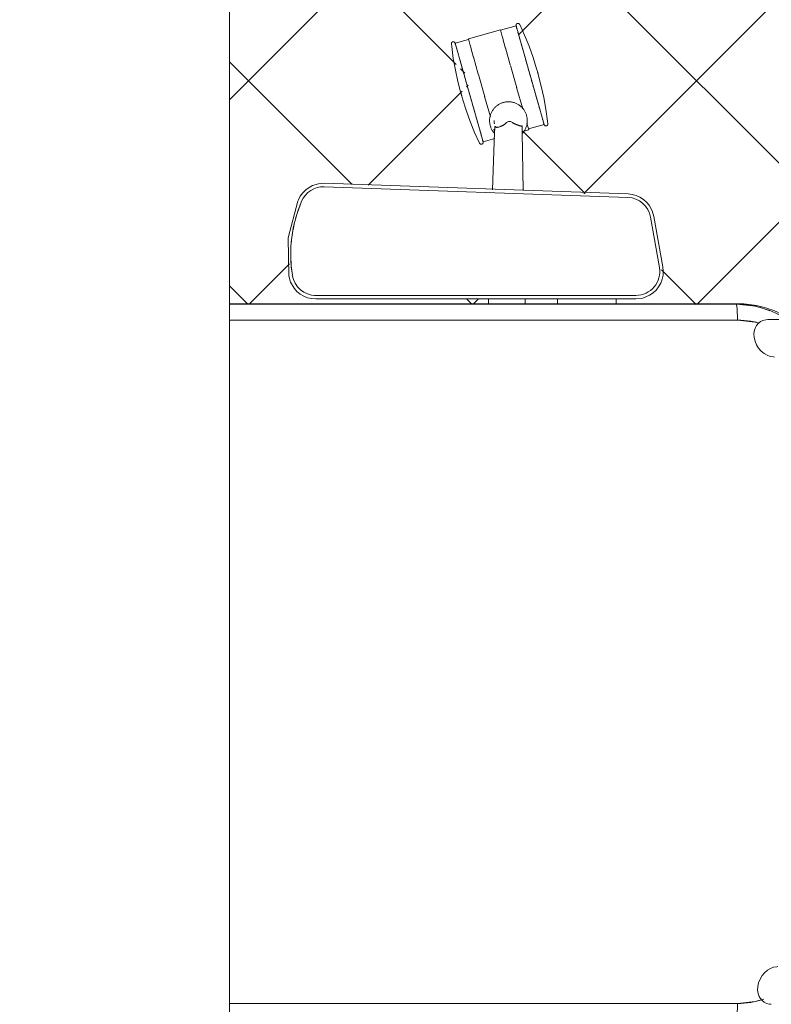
# Model space of a CAD drawing. Header units: centimetres. Extents: x 1278 to 4826, y -2037 to 1154.
# Tile 31 of 39: x 2571 to 2618, y 707 to 769. Entities that reach past the tile are written whole.
import ezdxf

# ---------------------------------------------------------------- set-up
doc = ezdxf.new("R2010")
doc.units = ezdxf.units.CM
doc.layers.add('Meble', color=7, linetype='Continuous', lineweight=9)
doc.layers.add('Wzór powierzchni-1', color=253, linetype='Continuous', lineweight=9)

# ---------------------------------------------------------------- blocks, each defined once
blk = doc.blocks.new('F04148_EN_Teacher-Desk - Gray with Green-888308-Aranżacja_wersja_01')
at = {"layer": 'Meble'}
blk.add_line((-60, -40), (60, -40), dxfattribs=at)
blk = doc.blocks.new('Blocks_Tella Chair_F06375EN - Black-590145-Aranżacja_wersja_01')
at = {"layer": 'Meble'}
for p, q in [((-22.602, 11.634), (-22.602, 11.342)), ((-22.602, -20.5), (-22.602, 11.342)), ((-22.57, 11.504), (-22.57, -20.5)), ((-22.57, 11.504), (-22.57, -20.5)), ((-21.576, -20.5), (-21.576, 11.574)), ((-21.573, -20.5), (-21.573, 11.574)), ((21.573, -20.5), (21.573, 11.574)), ((21.576, 11.574), (21.576, -20.5)), ((-24.927, 6.865), (-28.114, 6.303)), ((-28.075, 6.084), (-24.888, 6.646)), ((-24.888, 6.646), (-28.075, 6.084)), ((-23.128, 5.169), (-23.128, -15.046)), ((-23.128, -15.046), (-23.128, 5.169)), ((-22.905, -15.046), (-22.905, 5.169)), ((-29.536, 4.667), (-30.206, -14.502)), ((-29.983, -14.509), (-29.313, 4.659)), ((-29.313, 4.659), (-29.983, -14.509)), ((-22.602, 3.911), (-22.937, 3.911)), ((-22.909, 0.21), (-22.602, 0.21)), ((-33.916, -0.633), (-40.145, -2.4)), ((-33.636, -1.62), (-33.916, -0.633)), ((-33.999, -1.723), (-33.578, -1.603)), ((-33.578, -1.603), (-33.475, -1.966)), ((-22.91, -1.833), (-22.602, -1.828)), ((-40.145, -2.4), (-39.865, -3.387)), ((-37.639, -2.756), (-36.241, -2.359)), ((-36.261, -2.365), (-34.907, -1.98)), ((-33.439, -2.007), (-29.756, -1.946)), ((-38.713, -3.06), (-39.237, -3.209)), ((-38.763, -3.074), (-37.677, -2.766)), ((-39.48, -3.278), (-39.892, -3.395)), ((-39.892, -3.395), (-39.319, -5.415)), ((-39.319, -5.415), (-39.892, -3.395)), ((-39.448, -3.269), (-39.267, -3.217)), ((-34.407, -4.021), (-35.688, -4.385)), ((-33.503, -3.765), (-33.627, -3.8)), ((-29.797, -3.892), (-33.423, -3.761)), ((-32.824, -4.481), (-33.031, -3.752)), ((-22.602, -4.151), (-22.91, -4.14)), ((-39.053, -6.248), (-32.824, -4.481)), ((-38.19, -5.095), (-37.104, -4.787)), ((-37.066, -4.776), (-35.668, -4.379)), ((-39.319, -5.415), (-38.907, -5.298)), ((-39.292, -5.407), (-39.053, -6.248)), ((-38.874, -5.289), (-38.694, -5.238)), ((-38.664, -5.229), (-38.14, -5.081))]:
    blk.add_line(p, q, dxfattribs=at)
at = {"layer": 'Meble', "flags": 128}
for points in [[(-21.604, 13.721), (-21.604, 13.512), (-21.604, 14.347), (-21.604, 15.697)], [(-21.585, 14.768), (-21.731, 14.563), (-22.16, 13.683), (-22.441, 12.74), (-22.57, 11.507)], [(-19.24, 13.91), (-19.242, 13.844), (-19.275, 13.646), (-19.347, 13.451), (-19.46, 13.259), (-19.613, 13.075), (-19.799, 12.912), (-20.009, 12.782), (-20.238, 12.688), (-20.479, 12.632), (-20.715, 12.62), (-20.93, 12.651), (-21.104, 12.711), (-21.221, 12.774), (-21.372, 12.895), (-21.475, 13.025)], [(19.239, 14.134), (19.242, 14.055), (19.278, 13.859), (19.353, 13.662), (19.468, 13.469), (19.621, 13.289), (19.808, 13.13), (20.022, 13), (20.254, 12.907), (20.492, 12.855), (20.726, 12.846), (20.944, 12.879), (21.118, 12.94), (21.234, 13.004), (21.382, 13.127), (21.484, 13.257)], [(21.484, 13.257), (21.561, 13.419), (21.602, 13.596), (21.609, 13.706)], [(-21.475, 13.025), (-21.552, 13.182), (-21.595, 13.359), (-21.604, 13.484)], [(21.293, 13.233), (21.448, 12.696), (21.576, 11.574)], [(-21.576, 11.574), (-21.448, 12.696), (-21.386, 12.938)], [(-21.576, 11.574), (-21.831, 11.572), (-22.072, 11.566), (-22.278, 11.555), (-22.437, 11.541), (-22.536, 11.525), (-22.57, 11.507)], [(-24.927, 6.865), (-24.665, 6.891), (-24.403, 6.877), (-24.146, 6.823), (-23.9, 6.73), (-23.67, 6.601), (-23.464, 6.439), (-23.284, 6.247), (-23.136, 6.03), (-22.961, 5.605), (-22.905, 5.169)], [(-29.536, 4.667), (-29.507, 4.928), (-29.438, 5.182), (-29.332, 5.422), (-29.19, 5.644), (-29.016, 5.841), (-28.817, 6.008), (-28.474, 6.198), (-28.114, 6.303)], [(-37.067, -0.998), (-36.344, -0.808), (-35.613, -0.647), (-34.877, -0.516), (-34.136, -0.414), (-33.962, -0.395)], [(-33.962, -0.395), (-33.957, -0.395), (-33.952, -0.394), (-33.947, -0.394), (-33.942, -0.394), (-33.938, -0.395), (-33.933, -0.395), (-33.928, -0.396), (-33.923, -0.397), (-33.918, -0.398), (-33.914, -0.399), (-33.909, -0.401), (-33.905, -0.403), (-33.9, -0.405), (-33.896, -0.407), (-33.891, -0.409), (-33.887, -0.411), (-33.883, -0.414), (-33.879, -0.416), (-33.875, -0.419), (-33.871, -0.422), (-33.868, -0.426), (-33.864, -0.429), (-33.861, -0.432), (-33.857, -0.436), (-33.854, -0.44), (-33.851, -0.443), (-33.848, -0.447), (-33.846, -0.452), (-33.843, -0.456), (-33.841, -0.46), (-33.839, -0.464), (-33.837, -0.469), (-33.835, -0.473), (-33.833, -0.478), (-33.832, -0.483), (-33.831, -0.487), (-33.83, -0.492), (-33.829, -0.497), (-33.828, -0.502), (-33.828, -0.506), (-33.827, -0.511), (-33.827, -0.516), (-33.827, -0.521), (-33.828, -0.526), (-33.828, -0.531), (-33.829, -0.536), (-33.83, -0.54), (-33.831, -0.545), (-33.832, -0.55), (-33.834, -0.554), (-33.835, -0.559), (-33.837, -0.563), (-33.839, -0.568), (-33.841, -0.572), (-33.844, -0.577), (-33.846, -0.581), (-33.849, -0.585), (-33.852, -0.589), (-33.855, -0.593), (-33.858, -0.596), (-33.861, -0.6), (-33.864, -0.603), (-33.868, -0.607), (-33.872, -0.61), (-33.875, -0.613), (-33.879, -0.616), (-33.883, -0.618), (-33.888, -0.621), (-33.892, -0.623), (-33.896, -0.625), (-33.901, -0.627), (-33.905, -0.629), (-33.91, -0.631), (-33.914, -0.632), (-33.916, -0.633)], [(-40.23, -2.173), (-39.549, -1.864), (-38.856, -1.583), (-38.152, -1.329), (-37.439, -1.104), (-37.271, -1.056)], [(-40.145, -2.4), (-40.142, -2.399), (-40.135, -2.397), (-40.122, -2.394), (-40.105, -2.389), (-40.083, -2.382), (-40.056, -2.375), (-40.024, -2.366), (-39.987, -2.355), (-39.945, -2.343), (-39.899, -2.33), (-39.848, -2.316), (-39.793, -2.3), (-39.733, -2.283), (-39.669, -2.265), (-39.601, -2.246), (-39.528, -2.225), (-39.452, -2.203), (-39.372, -2.181), (-39.288, -2.157), (-39.2, -2.132), (-39.109, -2.106), (-39.015, -2.079), (-38.917, -2.052), (-38.817, -2.023), (-38.713, -1.994), (-38.607, -1.964), (-38.498, -1.933), (-38.387, -1.901), (-38.274, -1.869), (-38.159, -1.837), (-38.042, -1.803), (-37.923, -1.77), (-37.803, -1.736), (-37.682, -1.701), (-37.56, -1.667), (-37.436, -1.632), (-37.313, -1.597), (-37.188, -1.561), (-37.064, -1.526), (-36.939, -1.491), (-36.815, -1.455), (-36.691, -1.42), (-36.567, -1.385), (-36.444, -1.35), (-36.323, -1.316), (-36.202, -1.281), (-36.083, -1.248), (-35.965, -1.214), (-35.848, -1.181), (-35.734, -1.149), (-35.622, -1.117), (-35.512, -1.086), (-35.404, -1.055), (-35.3, -1.025), (-35.197, -0.996), (-35.098, -0.968), (-35.002, -0.941), (-34.909, -0.915), (-34.82, -0.889), (-34.734, -0.865), (-34.651, -0.842), (-34.573, -0.819), (-34.498, -0.798), (-34.428, -0.778), (-34.361, -0.759), (-34.299, -0.742), (-34.242, -0.725), (-34.188, -0.71), (-34.14, -0.696), (-34.096, -0.684), (-34.056, -0.673), (-34.022, -0.663), (-33.992, -0.654), (-33.967, -0.647), (-33.947, -0.642), (-33.932, -0.637), (-33.922, -0.635), (-33.916, -0.633), (-33.916, -0.633)], [(-37.271, -1.056), (-37.271, -1.056), (-37.271, -1.056), (-37.27, -1.055), (-37.269, -1.055), (-37.268, -1.055), (-37.267, -1.055), (-37.266, -1.054), (-37.265, -1.054), (-37.263, -1.053), (-37.262, -1.053), (-37.26, -1.052), (-37.258, -1.052), (-37.256, -1.051), (-37.253, -1.051), (-37.251, -1.05), (-37.249, -1.049), (-37.246, -1.049), (-37.243, -1.048), (-37.24, -1.047), (-37.237, -1.046), (-37.234, -1.045), (-37.231, -1.044), (-37.228, -1.043), (-37.224, -1.042), (-37.221, -1.041), (-37.217, -1.04), (-37.214, -1.039), (-37.21, -1.038), (-37.206, -1.037), (-37.202, -1.036), (-37.198, -1.035), (-37.195, -1.034), (-37.191, -1.033), (-37.187, -1.032), (-37.182, -1.031), (-37.178, -1.029), (-37.174, -1.028), (-37.17, -1.027), (-37.166, -1.026), (-37.162, -1.025), (-37.158, -1.024), (-37.154, -1.022), (-37.15, -1.021), (-37.146, -1.02), (-37.142, -1.019), (-37.138, -1.018), (-37.134, -1.017), (-37.13, -1.016), (-37.127, -1.015), (-37.123, -1.014), (-37.119, -1.013), (-37.116, -1.012), (-37.112, -1.011), (-37.109, -1.01), (-37.106, -1.009), (-37.103, -1.008), (-37.1, -1.007), (-37.097, -1.006), (-37.094, -1.005), (-37.091, -1.005), (-37.089, -1.004), (-37.086, -1.003), (-37.084, -1.003), (-37.082, -1.002), (-37.08, -1.001), (-37.078, -1.001), (-37.076, -1), (-37.074, -1), (-37.073, -0.999), (-37.072, -0.999), (-37.071, -0.999), (-37.07, -0.999), (-37.069, -0.998), (-37.068, -0.998), (-37.068, -0.998), (-37.067, -0.998)], [(-37.067, -0.998), (-37.067, -0.998), (-37.068, -0.998), (-37.068, -0.998), (-37.069, -0.998), (-37.07, -0.999), (-37.071, -0.999), (-37.072, -0.999), (-37.074, -1), (-37.075, -1), (-37.077, -1.001), (-37.079, -1.001), (-37.081, -1.002), (-37.083, -1.002), (-37.085, -1.003), (-37.087, -1.004), (-37.09, -1.004), (-37.092, -1.005), (-37.095, -1.006), (-37.098, -1.007), (-37.101, -1.007), (-37.104, -1.008), (-37.107, -1.009), (-37.111, -1.01), (-37.114, -1.011), (-37.117, -1.012), (-37.121, -1.013), (-37.125, -1.014), (-37.128, -1.015), (-37.132, -1.016), (-37.136, -1.017), (-37.14, -1.018), (-37.144, -1.02), (-37.148, -1.021), (-37.152, -1.022), (-37.156, -1.023), (-37.16, -1.024), (-37.164, -1.025), (-37.168, -1.026), (-37.172, -1.028), (-37.176, -1.029), (-37.18, -1.03), (-37.184, -1.031), (-37.188, -1.032), (-37.192, -1.033), (-37.196, -1.034), (-37.2, -1.036), (-37.204, -1.037), (-37.208, -1.038), (-37.212, -1.039), (-37.215, -1.04), (-37.219, -1.041), (-37.222, -1.042), (-37.226, -1.043), (-37.229, -1.044), (-37.233, -1.045), (-37.236, -1.046), (-37.239, -1.047), (-37.242, -1.047), (-37.244, -1.048), (-37.247, -1.049), (-37.25, -1.05), (-37.252, -1.05), (-37.254, -1.051), (-37.257, -1.052), (-37.259, -1.052), (-37.261, -1.053), (-37.262, -1.053), (-37.264, -1.054), (-37.265, -1.054), (-37.267, -1.054), (-37.268, -1.055), (-37.269, -1.055), (-37.27, -1.055), (-37.27, -1.055), (-37.271, -1.056), (-37.271, -1.056)], [(-33.916, -0.633), (-33.918, -0.634), (-33.926, -0.636), (-33.938, -0.639), (-33.956, -0.644), (-33.978, -0.65), (-34.005, -0.658), (-34.037, -0.667), (-34.074, -0.678)], [(-33.362, -2), (-33.398, -1.969), (-33.435, -1.939), (-33.473, -1.911), (-33.513, -1.884), (-33.553, -1.859), (-33.595, -1.835), (-33.637, -1.814), (-33.68, -1.794), (-33.724, -1.775), (-33.769, -1.759), (-33.814, -1.744), (-33.86, -1.731), (-33.906, -1.72), (-33.953, -1.711), (-34, -1.704), (-34.047, -1.698), (-34.095, -1.695), (-34.142, -1.693), (-34.19, -1.693), (-34.238, -1.695), (-34.285, -1.699), (-34.332, -1.705), (-34.379, -1.713), (-34.426, -1.723), (-34.472, -1.735), (-34.518, -1.748), (-34.563, -1.763), (-34.608, -1.78), (-34.651, -1.799), (-34.694, -1.82), (-34.736, -1.842), (-34.778, -1.866), (-34.818, -1.891), (-34.857, -1.918), (-34.895, -1.947), (-34.932, -1.977), (-34.967, -2.009), (-35.002, -2.042), (-35.035, -2.076), (-35.066, -2.112), (-35.097, -2.149), (-35.125, -2.187), (-35.152, -2.226), (-35.178, -2.266), (-35.202, -2.307), (-35.224, -2.349), (-35.244, -2.392), (-35.263, -2.436), (-35.28, -2.481), (-35.295, -2.526), (-35.309, -2.572), (-35.32, -2.618), (-35.33, -2.664), (-35.338, -2.711), (-35.344, -2.759), (-35.348, -2.806), (-35.35, -2.854), (-35.35, -2.901), (-35.349, -2.949), (-35.345, -2.996), (-35.34, -3.044), (-35.332, -3.091), (-35.323, -3.137), (-35.312, -3.184), (-35.305, -3.209)], [(-40.145, -2.4), (-40.15, -2.401), (-40.154, -2.402), (-40.159, -2.403), (-40.164, -2.404), (-40.169, -2.404), (-40.174, -2.405), (-40.178, -2.405), (-40.183, -2.404), (-40.188, -2.404), (-40.193, -2.404), (-40.198, -2.403), (-40.203, -2.402), (-40.207, -2.401), (-40.212, -2.4), (-40.217, -2.398), (-40.221, -2.397), (-40.226, -2.395), (-40.23, -2.393), (-40.235, -2.391), (-40.239, -2.388), (-40.243, -2.386), (-40.247, -2.383), (-40.251, -2.38), (-40.255, -2.377), (-40.258, -2.374), (-40.262, -2.371), (-40.266, -2.367), (-40.269, -2.364), (-40.272, -2.36), (-40.275, -2.356), (-40.278, -2.352), (-40.281, -2.348), (-40.283, -2.344), (-40.285, -2.34), (-40.288, -2.336), (-40.29, -2.331), (-40.291, -2.327), (-40.293, -2.322), (-40.295, -2.317), (-40.296, -2.313), (-40.297, -2.308), (-40.298, -2.303), (-40.299, -2.298), (-40.299, -2.294), (-40.299, -2.289), (-40.3, -2.284), (-40.3, -2.279), (-40.299, -2.274), (-40.299, -2.269), (-40.298, -2.264), (-40.297, -2.26), (-40.296, -2.255), (-40.295, -2.25), (-40.294, -2.246), (-40.292, -2.241), (-40.29, -2.236), (-40.288, -2.232), (-40.286, -2.228), (-40.284, -2.223), (-40.281, -2.219), (-40.279, -2.215), (-40.276, -2.211), (-40.273, -2.207), (-40.27, -2.203), (-40.267, -2.2), (-40.263, -2.196), (-40.26, -2.193), (-40.256, -2.19), (-40.252, -2.187), (-40.248, -2.184), (-40.244, -2.181), (-40.24, -2.179), (-40.236, -2.176), (-40.232, -2.174), (-40.23, -2.173)], [(-39.965, -2.349), (-40.004, -2.36), (-40.039, -2.37), (-40.069, -2.378), (-40.094, -2.385), (-40.114, -2.391), (-40.129, -2.395), (-40.139, -2.398), (-40.144, -2.4), (-40.145, -2.4)], [(-35.305, -3.209), (-35.291, -3.254), (-35.276, -3.299), (-35.258, -3.343), (-35.239, -3.387), (-35.218, -3.43), (-35.195, -3.472), (-35.171, -3.513), (-35.145, -3.553), (-35.117, -3.591), (-35.088, -3.629), (-35.058, -3.666), (-35.026, -3.701), (-34.992, -3.735), (-34.958, -3.768), (-34.922, -3.799), (-34.884, -3.828), (-34.846, -3.857), (-34.807, -3.883), (-34.766, -3.908), (-34.725, -3.932), (-34.682, -3.954), (-34.639, -3.974), (-34.595, -3.992), (-34.55, -4.009), (-34.505, -4.023), (-34.459, -4.036), (-34.413, -4.047), (-34.366, -4.056), (-34.319, -4.064), (-34.272, -4.069), (-34.224, -4.073), (-34.177, -4.074), (-34.129, -4.074), (-34.081, -4.072), (-34.034, -4.068), (-33.987, -4.062), (-33.94, -4.054), (-33.893, -4.044), (-33.847, -4.033), (-33.801, -4.019), (-33.756, -4.004), (-33.712, -3.987), (-33.668, -3.968), (-33.625, -3.948), (-33.583, -3.925), (-33.542, -3.902), (-33.501, -3.876), (-33.462, -3.849), (-33.424, -3.82), (-33.387, -3.79), (-33.352, -3.758)], [(-32.824, -4.481), (-32.827, -4.482), (-32.834, -4.484), (-32.846, -4.487), (-32.864, -4.492), (-32.886, -4.499), (-32.913, -4.506), (-32.945, -4.515), (-32.982, -4.526), (-33.024, -4.538), (-33.07, -4.551), (-33.121, -4.565), (-33.176, -4.581), (-33.236, -4.598), (-33.3, -4.616), (-33.368, -4.635), (-33.44, -4.656), (-33.517, -4.678), (-33.597, -4.7), (-33.681, -4.724), (-33.769, -4.749), (-33.86, -4.775), (-33.954, -4.802), (-34.052, -4.829), (-34.152, -4.858), (-34.256, -4.887), (-34.362, -4.917), (-34.471, -4.948), (-34.582, -4.98), (-34.695, -5.012), (-34.81, -5.044), (-34.927, -5.078), (-35.046, -5.111), (-35.166, -5.145), (-35.287, -5.18), (-35.409, -5.214), (-35.532, -5.249), (-35.656, -5.284), (-35.78, -5.32), (-35.905, -5.355), (-36.03, -5.39), (-36.154, -5.426), (-36.278, -5.461), (-36.402, -5.496), (-36.524, -5.531), (-36.646, -5.565), (-36.767, -5.6), (-36.886, -5.633), (-37.004, -5.667), (-37.12, -5.7), (-37.235, -5.732), (-37.347, -5.764), (-37.457, -5.795), (-37.564, -5.826), (-37.669, -5.856), (-37.772, -5.885), (-37.871, -5.913), (-37.967, -5.94), (-38.06, -5.966), (-38.149, -5.992), (-38.235, -6.016), (-38.318, -6.039), (-38.396, -6.062), (-38.471, -6.083), (-38.541, -6.103), (-38.607, -6.122), (-38.669, -6.139), (-38.727, -6.156), (-38.78, -6.171), (-38.829, -6.185), (-38.873, -6.197), (-38.913, -6.208), (-38.947, -6.218), (-38.977, -6.227), (-39.002, -6.234), (-39.022, -6.239), (-39.037, -6.244), (-39.047, -6.246), (-39.052, -6.248), (-39.053, -6.248)], [(-32.738, -4.708), (-33.42, -5.017), (-34.113, -5.298), (-34.816, -5.552), (-35.53, -5.777), (-35.698, -5.825)], [(-33.004, -4.532), (-32.965, -4.521), (-32.93, -4.511), (-32.9, -4.503), (-32.875, -4.496), (-32.855, -4.49), (-32.84, -4.486), (-32.83, -4.483), (-32.825, -4.481), (-32.824, -4.481)], [(-32.824, -4.481), (-32.819, -4.48), (-32.815, -4.479), (-32.81, -4.478), (-32.805, -4.477), (-32.8, -4.477), (-32.795, -4.476), (-32.79, -4.476), (-32.786, -4.477), (-32.781, -4.477), (-32.776, -4.477), (-32.771, -4.478), (-32.766, -4.479), (-32.762, -4.48), (-32.757, -4.481), (-32.752, -4.483), (-32.748, -4.484), (-32.743, -4.486), (-32.739, -4.488), (-32.734, -4.49), (-32.73, -4.493), (-32.726, -4.495), (-32.722, -4.498), (-32.718, -4.501), (-32.714, -4.504), (-32.71, -4.507), (-32.707, -4.51), (-32.703, -4.514), (-32.7, -4.517), (-32.697, -4.521), (-32.694, -4.525), (-32.691, -4.529), (-32.688, -4.533), (-32.686, -4.537), (-32.683, -4.541), (-32.681, -4.545), (-32.679, -4.55), (-32.677, -4.554), (-32.676, -4.559), (-32.674, -4.564), (-32.673, -4.568), (-32.672, -4.573), (-32.671, -4.578), (-32.67, -4.583), (-32.67, -4.587), (-32.669, -4.592), (-32.669, -4.597), (-32.669, -4.602), (-32.67, -4.607), (-32.67, -4.612), (-32.671, -4.617), (-32.672, -4.621), (-32.673, -4.626), (-32.674, -4.631), (-32.675, -4.635), (-32.677, -4.64), (-32.679, -4.645), (-32.68, -4.649), (-32.683, -4.653), (-32.685, -4.658), (-32.687, -4.662), (-32.69, -4.666), (-32.693, -4.67), (-32.696, -4.674), (-32.699, -4.678), (-32.702, -4.681), (-32.706, -4.685), (-32.709, -4.688), (-32.713, -4.691), (-32.717, -4.694), (-32.72, -4.697), (-32.724, -4.7), (-32.729, -4.702), (-32.733, -4.705), (-32.737, -4.707), (-32.738, -4.708)], [(-39.053, -6.248), (-39.051, -6.247), (-39.043, -6.245), (-39.031, -6.242), (-39.013, -6.237), (-38.991, -6.231), (-38.964, -6.223), (-38.932, -6.214), (-38.895, -6.203)], [(-35.902, -5.883), (-36.625, -6.073), (-37.356, -6.234), (-38.092, -6.365), (-38.833, -6.467), (-39.007, -6.486)], [(-35.698, -5.825), (-35.698, -5.825), (-35.698, -5.825), (-35.699, -5.826), (-35.7, -5.826), (-35.701, -5.826), (-35.702, -5.826), (-35.703, -5.827), (-35.704, -5.827), (-35.706, -5.828), (-35.707, -5.828), (-35.709, -5.829), (-35.711, -5.829), (-35.713, -5.83), (-35.715, -5.83), (-35.718, -5.831), (-35.72, -5.832), (-35.723, -5.832), (-35.726, -5.833), (-35.729, -5.834), (-35.732, -5.835), (-35.735, -5.836), (-35.738, -5.837), (-35.741, -5.838), (-35.745, -5.839), (-35.748, -5.84), (-35.752, -5.841), (-35.755, -5.842), (-35.759, -5.843), (-35.763, -5.844), (-35.767, -5.845), (-35.77, -5.846), (-35.774, -5.847), (-35.778, -5.848), (-35.782, -5.849), (-35.786, -5.85), (-35.79, -5.852), (-35.795, -5.853), (-35.799, -5.854), (-35.803, -5.855), (-35.807, -5.856), (-35.811, -5.857), (-35.815, -5.859), (-35.819, -5.86), (-35.823, -5.861), (-35.827, -5.862), (-35.831, -5.863), (-35.835, -5.864), (-35.838, -5.865), (-35.842, -5.866), (-35.846, -5.867), (-35.849, -5.868), (-35.853, -5.869), (-35.856, -5.87), (-35.86, -5.871), (-35.863, -5.872), (-35.866, -5.873), (-35.869, -5.874), (-35.872, -5.875), (-35.875, -5.876), (-35.878, -5.876), (-35.88, -5.877), (-35.883, -5.878), (-35.885, -5.878), (-35.887, -5.879), (-35.889, -5.88), (-35.891, -5.88), (-35.893, -5.881), (-35.894, -5.881), (-35.896, -5.882), (-35.897, -5.882), (-35.898, -5.882), (-35.899, -5.882), (-35.9, -5.883), (-35.901, -5.883), (-35.901, -5.883), (-35.902, -5.883)], [(-35.902, -5.883), (-35.901, -5.883), (-35.901, -5.883), (-35.901, -5.883), (-35.9, -5.883), (-35.899, -5.882), (-35.898, -5.882), (-35.897, -5.882), (-35.895, -5.881), (-35.894, -5.881), (-35.892, -5.88), (-35.89, -5.88), (-35.888, -5.879), (-35.886, -5.879), (-35.884, -5.878), (-35.882, -5.877), (-35.879, -5.877), (-35.876, -5.876), (-35.874, -5.875), (-35.871, -5.874), (-35.868, -5.874), (-35.865, -5.873), (-35.862, -5.872), (-35.858, -5.871), (-35.855, -5.87), (-35.851, -5.869), (-35.848, -5.868), (-35.844, -5.867), (-35.84, -5.866), (-35.837, -5.865), (-35.833, -5.864), (-35.829, -5.863), (-35.825, -5.861), (-35.821, -5.86), (-35.817, -5.859), (-35.813, -5.858), (-35.809, -5.857), (-35.805, -5.856), (-35.801, -5.855), (-35.797, -5.853), (-35.793, -5.852), (-35.789, -5.851), (-35.785, -5.85), (-35.78, -5.849), (-35.777, -5.848), (-35.773, -5.847), (-35.769, -5.845), (-35.765, -5.844), (-35.761, -5.843), (-35.757, -5.842), (-35.754, -5.841), (-35.75, -5.84), (-35.746, -5.839), (-35.743, -5.838), (-35.74, -5.837), (-35.736, -5.836), (-35.733, -5.835), (-35.73, -5.834), (-35.727, -5.834), (-35.724, -5.833), (-35.722, -5.832), (-35.719, -5.831), (-35.717, -5.831), (-35.714, -5.83), (-35.712, -5.829), (-35.71, -5.829), (-35.708, -5.828), (-35.707, -5.828), (-35.705, -5.827), (-35.703, -5.827), (-35.702, -5.827), (-35.701, -5.826), (-35.7, -5.826), (-35.699, -5.826), (-35.699, -5.826), (-35.698, -5.825), (-35.698, -5.825)], [(-39.007, -6.486), (-39.012, -6.486), (-39.017, -6.487), (-39.022, -6.487), (-39.026, -6.487), (-39.031, -6.486), (-39.036, -6.486), (-39.041, -6.485), (-39.046, -6.484), (-39.05, -6.483), (-39.055, -6.482), (-39.06, -6.48), (-39.064, -6.478), (-39.069, -6.476), (-39.073, -6.474), (-39.077, -6.472), (-39.082, -6.47), (-39.086, -6.467), (-39.09, -6.465), (-39.094, -6.462), (-39.098, -6.459), (-39.101, -6.455), (-39.105, -6.452), (-39.108, -6.449), (-39.112, -6.445), (-39.115, -6.441), (-39.118, -6.438), (-39.12, -6.434), (-39.123, -6.429), (-39.126, -6.425), (-39.128, -6.421), (-39.13, -6.417), (-39.132, -6.412), (-39.134, -6.408), (-39.135, -6.403), (-39.137, -6.398), (-39.138, -6.394), (-39.139, -6.389), (-39.14, -6.384), (-39.141, -6.379), (-39.141, -6.375), (-39.141, -6.37), (-39.142, -6.365), (-39.141, -6.36), (-39.141, -6.355), (-39.141, -6.35), (-39.14, -6.345), (-39.139, -6.341), (-39.138, -6.336), (-39.137, -6.331), (-39.135, -6.327), (-39.134, -6.322), (-39.132, -6.318), (-39.13, -6.313), (-39.128, -6.309), (-39.125, -6.304), (-39.123, -6.3), (-39.12, -6.296), (-39.117, -6.292), (-39.114, -6.288), (-39.111, -6.285), (-39.108, -6.281), (-39.104, -6.278), (-39.101, -6.274), (-39.097, -6.271), (-39.093, -6.268), (-39.089, -6.265), (-39.085, -6.263), (-39.081, -6.26), (-39.077, -6.258), (-39.073, -6.256), (-39.068, -6.254), (-39.064, -6.252), (-39.059, -6.25), (-39.055, -6.249), (-39.053, -6.248)], [(-29.159, -16.147), (-29.392, -16.026), (-29.604, -15.871), (-29.79, -15.685), (-29.946, -15.473), (-30.066, -15.245), (-30.178, -14.873), (-30.206, -14.502)], [(-22.905, -15.046), (-22.925, -15.308), (-22.985, -15.564), (-23.083, -15.808), (-23.217, -16.034), (-23.383, -16.237), (-23.579, -16.413), (-23.96, -16.634), (-24.366, -16.749)], [(-24.366, -16.749), (-26.759, -16.788), (-29.075, -16.182), (-29.159, -16.147)]]:
    blk.add_lwpolyline(points, dxfattribs=at)
at = {"layer": 'Meble'}
for centre, radius, start, end in [((-24.628, 5.169), 1.5, 360, 100), ((-24.628, 5.169), 1.5, 360, 100), ((-24.628, 5.169), 1.5, 94.36623, 100), ((-27.814, 4.607), 1.5, 100, 178), ((-27.814, 4.607), 1.5, 100, 178), ((-34.16, -2.884), 0.909, 268.82317, 282.75018), ((-28.484, -14.562), 1.5, 178, 246.94405), ((-28.484, -14.562), 1.5, 178, 246.94405), ((-28.484, -14.562), 1.5, 178.22179, 182.95394), ((-24.628, -15.046), 1.5, 278.74742, 360), ((-24.628, -15.046), 1.5, 278.74742, 360), ((-24.628, -15.046), 1.5, 354.06368, 360), ((-25.706, -8.036), 8.592, 246.94405, 278.74742), ((-25.706, -8.036), 8.592, 246.94405, 260.50392), ((-25.706, -8.036), 8.592, 261.08898, 264.60249), ((-25.706, -8.036), 8.592, 264.84029, 278.74742)]:
    blk.add_arc(centre, radius, start, end, dxfattribs=at)
for points, knots in [([(-21.611, 14.933), (-21.762, 14.703), (-22.118, 14.075), (-22.502, 12.964), (-22.6, 12.086), (-22.602, 11.634)], [-0.4365151, -0.4365151, -0.4365151, -0.4365151, -0.3333333, -0.1666667, 0, 0, 0, 0]), ([(-22.602, 11.342), (-22.6, 11.793), (-22.514, 12.565), (-22.277, 13.313), (-22.149, 13.625)], [-1, -1, -1, -1, -0.8333333, -0.707228, -0.707228, -0.707228, -0.707228]), ([(21.573, 11.574), (21.573, 11.861), (21.528, 12.394), (21.397, 12.914), (21.317, 13.155)], [0, 0, 0, 0, 0.125, 0.2370767, 0.2370767, 0.2370767, 0.2370767]), ([(-21.403, 12.866), (-21.443, 12.719), (-21.536, 12.295), (-21.573, 11.861), (-21.573, 11.574)], [0.8073325, 0.8073325, 0.8073325, 0.8073325, 0.875, 1, 1, 1, 1]), ([(-33.822, -2.037), (-33.816, -2.045), (-33.813, -2.067), (-33.822, -2.112), (-33.833, -2.153), (-33.848, -2.201), (-33.867, -2.257), (-33.884, -2.308), (-33.899, -2.346), (-33.907, -2.369), (-33.914, -2.385), (-33.921, -2.403), (-33.93, -2.426), (-33.941, -2.456), (-33.954, -2.486), (-33.966, -2.51), (-33.975, -2.527), (-33.985, -2.545), (-33.999, -2.568), (-34.024, -2.609), (-34.045, -2.645), (-34.06, -2.668)], [-1, -1, -1, -1, -0.833333, -0.75, -0.666667, -0.583333, -0.5, -0.416667, -0.375, -0.354167, -0.333333, -0.3125, -0.291667, -0.25, -0.208333, -0.1875, -0.166667, -0.145833, -0.125, -0.083333, 0, 0, 0, 0]), ([(-33.994, -3.053), (-33.975, -3.074), (-33.947, -3.107), (-33.913, -3.151), (-33.889, -3.184), (-33.867, -3.219), (-33.848, -3.254), (-33.831, -3.29), (-33.815, -3.325), (-33.801, -3.359), (-33.783, -3.403), (-33.765, -3.456), (-33.752, -3.505), (-33.744, -3.541), (-33.74, -3.567), (-33.738, -3.591), (-33.736, -3.621), (-33.74, -3.666), (-33.755, -3.695), (-33.77, -3.708)], [-1, -1, -1, -1, -0.916667, -0.875, -0.833333, -0.791667, -0.75, -0.708333, -0.666667, -0.625, -0.583333, -0.5, -0.416667, -0.375, -0.333333, -0.291667, -0.25, -0.166667, 0, 0, 0, 0])]:
    blk.add_open_spline(points, degree=3, knots=knots, dxfattribs=at)
for points in [[(-22.535, 12.147), (-22.558, 11.935), (-22.57, 11.722), (-22.57, 11.507)], [(-22.57, 11.494), (-22.57, 11.693), (-22.56, 11.89), (-22.54, 12.086)], [(21.573, 11.574), (21.66, 11.574), (21.834, 11.573), (22.078, 11.567), (22.286, 11.556), (22.447, 11.542), (22.514, 11.531), (22.536, 11.525)], [(-33.811, -2.023), (-33.818, -2.023), (-33.826, -2.026), (-33.825, -2.032), (-33.822, -2.037)], [(-33.439, -2.007), (-33.485, -2.015), (-33.594, -2.017), (-33.735, -2.018), (-33.811, -2.023)], [(-34.06, -2.668), (-34.083, -2.697), (-34.116, -2.759), (-34.118, -2.832), (-34.112, -2.87)], [(-34.112, -2.87), (-34.101, -2.907), (-34.07, -2.974), (-34.022, -3.029), (-33.994, -3.053)], [(-33.77, -3.708), (-33.784, -3.72), (-33.801, -3.737), (-33.793, -3.745), (-33.782, -3.746)], [(-33.782, -3.746), (-33.71, -3.751), (-33.576, -3.752), (-33.469, -3.755), (-33.423, -3.761)]]:
    blk.add_open_spline(points, degree=3, dxfattribs=at)

msp = doc.modelspace()

# ---------------------------------------------------------------- hatches: boundary and pattern name
at = {"layer": 'Wzór powierzchni-1'}
h = msp.add_hatch(dxfattribs=at)
h.set_pattern_fill('FP_1', color=256, style=0, pattern_type=2)
h.set_pattern_definition([(45, (2203.381, -3095.65), (-7.071068, 7.071068), []), (135, (2203.381, -3095.65), (-7.071068, -7.071068), [])])
h.paths.add_polyline_path([(2678.076, 396.22), (2678.076, 512.22), (2682.076, 512.22), (2682.076, 607.22), (2662.076, 607.22), (2662.076, 634.22), (2682.076, 634.22), (2682.076, 660.22), (2678.076, 660.22), (2678.076, 776.22), (2682.076, 776.22), (2682.076, 786.307), (2346.076, 803.539), (2346.076, 781.92), (2347.476, 781.92), (2347.476, 775.92), (2346.476, 775.92), (2346.476, 774.32), (2346.076, 774.32), (2346.076, 692.32), (2346.476, 692.32), (2346.476, 690.72), (2347.476, 690.72), (2347.476, 684.72), (2346.076, 684.72), (2346.076, 396.22), (2664.394, 396.22)])
h.paths.add_polyline_path([(2390.219, 402.068), (2390.039, 402.149), (2390.077, 402.238)])
h.paths.add_polyline_path([(2355.021, 551.821), (2355.022, 551.963), (2355.191, 551.963)])
h.paths.add_polyline_path([(2484.74, 418.87), (2484.739, 418.727), (2484.701, 418.837)])
h.paths.add_polyline_path([(2392.301, 396.561), (2391.568, 396.997), (2391.568, 397.148), (2391.491, 397.289), (2391.433, 397.337), (2391.182, 398.243), (2390.898, 398.28), (2390.797, 399.179), (2390.959, 399.31), (2390.797, 400.208), (2390.867, 400.283), (2390.727, 400.505), (2390.889, 400.856), (2391.166, 401.158), (2391.26, 401.158), (2391.431, 401.319), (2391.52, 401.26), (2391.775, 401.382), (2392.104, 401.228), (2392.283, 401.079), (2392.015, 401.837), (2391.11, 401.682), (2390.989, 401.703), (2390.727, 401.618), (2390.464, 401.765), (2389.998, 402.453), (2389.966, 402.895), (2389.942, 403.088), (2389.738, 403.111), (2355.717, 545.02), (2356.039, 545.185), (2355.669, 545.444), (2355.569, 545.493), (2355.663, 546.044), (2355.57, 546.106), (2355.959, 546.763), (2356.15, 546.772), (2356.282, 546.805), (2356.347, 546.919), (2357.225, 547.163), (2357.046, 547.659), (2356.637, 547.402), (2356.144, 547.389), (2355.523, 547.544), (2355.369, 547.755), (2355.32, 548.01), (2355.256, 548.08), (2354.939, 548.947), (2354.747, 548.917), (2354.584, 549.89), (2354.79, 550.025), (2354.576, 550.916), (2354.672, 551.032), (2354.57, 551.313), (2354.718, 551.576), (2355.406, 552.042), (2355.837, 552.078), (2356.04, 552.098), (2356.064, 552.302), (2446.436, 573.955), (2446.601, 573.633), (2446.86, 574.003), (2447.004, 574.103), (2447.46, 574.009), (2447.538, 574.094), (2448.193, 573.694), (2448.193, 573.543), (2448.27, 573.401), (2448.335, 573.325), (2448.66, 572.467), (2448.843, 572.494), (2448.994, 571.518), (2448.802, 571.38), (2448.994, 570.49), (2448.893, 570.408), (2449.042, 570.235), (2448.872, 569.835), (2448.615, 569.612), (2448.501, 569.533), (2448.275, 569.343), (2448.241, 569.431), (2447.986, 569.308), (2447.665, 569.456), (2447.478, 569.612), (2447.696, 569.136), (2448.249, 569.159), (2449.014, 568.927), (2449.43, 568.624), (2449.714, 568.279), (2449.819, 568.135), (2450.079, 567.344), (2472.463, 473.779), (2472.239, 472.943), (2471.913, 472.47), (2471.505, 472.137), (2470.999, 471.913), (2471.271, 471.922), (2471.796, 471.886), (2472.286, 471.717), (2472.758, 471.391), (2473.05, 471.04), (2473.26, 470.623), (2473.415, 470.105), (2484.131, 425.159), (2483.907, 424.324), (2483.569, 423.835), (2483.173, 423.517), (2482.667, 423.293), (2482.606, 423.234), (2482.715, 423.032), (2483.124, 423.288), (2483.616, 423.301), (2484.238, 423.146), (2484.391, 422.935), (2484.44, 422.681), (2484.504, 422.61), (2484.822, 421.744), (2485.014, 421.773), (2485.177, 420.801), (2484.971, 420.665), (2485.185, 419.774), (2485.089, 419.658), (2485.191, 419.378), (2485.043, 419.114), (2484.355, 418.649), (2483.984, 418.592), (2483.72, 418.592), (2483.697, 418.389), (2393.325, 396.736), (2393.16, 397.058), (2392.901, 396.688), (2392.756, 396.588), (2392.301, 396.681), (2392.277, 396.589)])
h.paths.add_polyline_path([(2512.076, 396.569), (2506.457, 397.223), (2501.228, 399.027), (2496.607, 401.821), (2492.706, 405.481), (2489.838, 409.449), (2487.676, 414.319), (2486.567, 419.538), (2486.65, 425.291), (2487.806, 430.425), (2490.148, 435.438), (2493.311, 439.649), (2497.386, 443.194), (2501.928, 445.745), (2506.779, 447.313), (2512.076, 447.87), (2517.696, 447.216), (2522.924, 445.412), (2527.545, 442.618), (2531.228, 439.259), (2534.314, 434.99), (2536.477, 430.12), (2537.586, 424.901), (2537.503, 419.148), (2536.347, 414.014), (2534.004, 409.001), (2531.076, 405), (2526.767, 401.245), (2522.405, 398.753), (2517.281, 397.116), (2512.87, 396.653)])
h.paths.add_polyline_path([(2521.728, 400.535), (2522.754, 400.991), (2522.225, 400.743), (2521.75, 400.556)])
h.paths.add_polyline_path([(2393.139, 401.798), (2396.409, 402.693), (2395.673, 402.901), (2395.2, 403.227), (2394.908, 403.578), (2394.643, 404.141), (2394.565, 404.197), (2394.353, 404.121), (2394.628, 403.722), (2394.651, 403.196), (2394.496, 402.57), (2394.201, 402.437), (2394.018, 402.417), (2393.96, 402.304), (2393.076, 402.059), (2393.132, 401.825)])
h.paths.add_polyline_path([(2670.022, 402.012), (2669.829, 402.242), (2671, 403.583), (2671.262, 404.819), (2670.796, 405.959), (2669.931, 406.945), (2668.139, 408.723), (2667.905, 409.06), (2667.905, 409.855), (2668.398, 410.648), (2669.226, 411.407), (2671.939, 413.729), (2672.032, 414.265), (2671.587, 415.087), (2670.913, 415.752), (2669.747, 416.645), (2668.091, 417.979), (2667.65, 418.756), (2667.599, 418.968), (2667.893, 419.572), (2668.39, 420.058), (2669.642, 420.91), (2671.529, 422.163), (2672.123, 422.942), (2672.196, 423.102), (2671.978, 423.802), (2671.378, 424.476), (2670.306, 425.367), (2668.952, 426.595), (2668.681, 426.931), (2668.41, 427.461), (2668.395, 428.076), (2668.975, 428.924), (2671.14, 431.045), (2671.756, 432.155), (2671.961, 433.541), (2671.509, 435.322), (2670.242, 437.439), (2668.235, 439.745), (2668.446, 439.955), (2670.636, 437.439), (2671.849, 435.322), (2672.258, 433.525), (2672.019, 432.032), (2671.14, 430.615), (2669.885, 429.376), (2668.952, 428.483), (2668.681, 428.008), (2668.781, 427.373), (2669.233, 426.719), (2670.069, 425.931), (2672.035, 424.233), (2672.394, 423.709), (2672.489, 423.054), (2671.978, 422.206), (2671.23, 421.575), (2669.878, 420.711), (2668.39, 419.688), (2668.022, 419.282), (2667.941, 418.756), (2668.139, 418.398), (2668.688, 417.829), (2669.578, 417.127), (2671.587, 415.544), (2672.073, 414.954), (2672.32, 414.265), (2672.073, 413.419), (2671.539, 412.802), (2670.146, 411.723), (2668.688, 410.527), (2668.381, 410.19), (2668.139, 409.623), (2668.249, 409.06), (2668.822, 408.35), (2670.913, 406.268), (2671.166, 405.959), (2671.572, 404.767), (2671.262, 403.436), (2671, 403.136)])
h.paths.add_polyline_path([(2498.318, 402.927), (2498.081, 403.097), (2498.259, 402.964)])
h.paths.add_polyline_path([(2395.839, 403.201), (2395.724, 403.237), (2395.673, 403.227)])
h.paths.add_polyline_path([(2395.039, 404.311), (2395.412, 404.28), (2395.395, 404.396), (2395.068, 404.318)])
h.paths.add_polyline_path([(2497.839, 403.228), (2497.493, 403.548), (2497.184, 403.798), (2496.755, 404.101), (2497.664, 403.338)])
h.paths.add_polyline_path([(2494.39, 406.452), (2494.121, 406.757), (2493.655, 407.284), (2494.368, 406.475)])
h.paths.add_polyline_path([(2530.048, 406.737), (2530.943, 407.783), (2530.483, 407.254), (2530.164, 406.871)])
h.paths.add_polyline_path([(2533.076, 411.177), (2533.679, 412.335), (2533.379, 411.794), (2533.094, 411.217)])
h.paths.add_polyline_path([(2535.065, 416.295), (2535.328, 417.311), (2535.218, 417.248), (2535.202, 416.879), (2535.137, 416.6)])
h.paths.add_polyline_path([(2599.426, 419.817), (2598.521, 420.182), (2599.415, 419.822)])
h.paths.add_polyline_path([(2601.659, 419.585), (2599.95, 419.672), (2599.233, 419.907), (2597.007, 421.075), (2545.197, 454.169), (2545.121, 454.084), (2536.533, 459.647), (2535.287, 460.774), (2534.098, 462.643), (2533.514, 464.245), (2533.332, 466.325), (2533.694, 468.381), (2534.575, 470.274), (2568.928, 524.273), (2570.558, 526.077), (2571.979, 527.074), (2573.94, 527.79), (2576.019, 527.974), (2578.098, 527.602), (2580.705, 526.263), (2587.656, 521.733), (2588.673, 521.194), (2633.903, 492.3), (2635.142, 491.632), (2641.742, 487.303), (2642.505, 486.43), (2643.051, 485.523), (2643.34, 484.864), (2643.6, 483.468), (2643.434, 481.287), (2643.266, 480.693), (2642.348, 479.067), (2605.848, 421.835), (2604.884, 420.834), (2603.783, 420.152), (2602.828, 419.812), (2601.672, 419.588)])
h.paths.add_polyline_path([(2488.468, 420.474), (2488.445, 420.909), (2488.322, 422.372), (2488.373, 421.314), (2488.457, 420.569)])
h.paths.add_polyline_path([(2535.843, 421.876), (2535.845, 422.541), (2535.844, 422.067)])
h.paths.add_polyline_path([(2483.581, 424.324), (2483.752, 425.601), (2483.648, 425.492), (2483.569, 424.388)])
h.paths.add_polyline_path([(2483.326, 425.235), (2483.464, 425.532), (2483.309, 425.394)])
h.paths.add_polyline_path([(2488.728, 426.269), (2488.795, 426.416), (2488.901, 427.048), (2488.948, 427.424), (2489.041, 427.928), (2488.744, 426.416)])
h.paths.add_polyline_path([(2490.2, 431.324), (2490.277, 431.419), (2490.638, 432.368), (2490.234, 431.419)])
h.paths.add_polyline_path([(2492.771, 435.957), (2492.953, 436.202), (2492.831, 436.053)])
h.paths.add_polyline_path([(2531.051, 436.484), (2530.363, 437.386), (2530.593, 437.037), (2531.019, 436.529)])
h.paths.add_polyline_path([(2527.595, 440.155), (2526.489, 441.101), (2526.918, 440.696), (2527.339, 440.393), (2527.574, 440.174)])
h.paths.add_polyline_path([(2521.933, 443.796), (2521.897, 443.845), (2521.822, 443.845)])
h.paths.add_polyline_path([(2513.336, 445.865), (2513.336, 445.883), (2513.045, 445.906)])
h.paths.add_polyline_path([(2383.882, 448.94), (2383.828, 449.459), (2384.052, 450.295), (2384.377, 450.767), (2384.793, 451.106), (2385.29, 451.324), (2384.973, 451.31), (2384.448, 451.359), (2384.005, 451.521), (2383.532, 451.846), (2383.24, 452.198), (2383.024, 452.632), (2383.136, 452.05), (2383.865, 449.01)])
h.paths.add_polyline_path([(2384.174, 449.01), (2384.31, 449.126), (2384.201, 449.183), (2384.175, 449.018)])
h.paths.add_polyline_path([(2384.459, 449.078), (2384.654, 449.183), (2384.564, 449.264), (2384.486, 449.126)])
h.paths.add_polyline_path([(2384.171, 451.82), (2384.056, 451.856), (2384.005, 451.846)])
h.paths.add_polyline_path([(2383.371, 452.93), (2383.744, 452.899), (2383.727, 453.016), (2383.4, 452.938)])
h.paths.add_polyline_path([(2551.738, 467.372), (2551.182, 467.567), (2551.571, 467.427)])
h.paths.add_polyline_path([(2553.529, 466.513), (2552.42, 467.082), (2553.43, 466.561)])
h.paths.add_polyline_path([(2472.564, 470.222), (2472.766, 470.372), (2472.547, 470.339), (2472.556, 470.276)])
h.paths.add_polyline_path([(2472.92, 470.307), (2473.017, 470.384), (2472.803, 470.501), (2472.906, 470.331)])
h.paths.add_polyline_path([(2471.913, 472.943), (2472.084, 474.22), (2471.98, 474.111), (2471.903, 472.994)])
h.paths.add_polyline_path([(2471.658, 473.854), (2471.796, 474.151), (2471.637, 474.055)])
h.paths.add_polyline_path([(2510.135, 492.489), (2504.387, 492.589), (2498.785, 493.882), (2493.575, 496.312), (2488.984, 499.772), (2485.212, 504.111), (2482.425, 509.139), (2480.744, 514.637), (2480.243, 520.364), (2480.943, 526.07), (2482.815, 531.506), (2485.863, 536.527), (2489.697, 540.639), (2494.406, 543.936), (2499.698, 546.182), (2505.342, 547.279), (2511.09, 547.179), (2516.692, 545.886), (2521.902, 543.456), (2526.493, 539.996), (2530.265, 535.657), (2533.052, 530.629), (2534.748, 524.962), (2535.234, 519.404), (2534.534, 513.698), (2532.662, 508.262), (2529.701, 503.334), (2525.78, 499.13), (2521.071, 495.832), (2515.618, 493.554), (2510.651, 492.589)])
h.paths.add_polyline_path([(2579.026, 509.714), (2578.354, 510.475), (2578.71, 509.98)])
h.paths.add_polyline_path([(2587.015, 522.101), (2586.027, 522.435), (2586.46, 522.325), (2586.95, 522.127)])
h.paths.add_polyline_path([(2360.06, 546.062), (2360.538, 546.257), (2360.513, 546.833), (2360.725, 547.554), (2361.042, 548.006), (2361.457, 548.345), (2361.918, 548.55), (2361.159, 548.382), (2358.159, 547.554), (2358.292, 547.386), (2359.188, 547.554), (2359.255, 547.469), (2359.574, 547.604), (2359.837, 547.456), (2360.049, 547.201), (2360.204, 547.049), (2360.329, 546.859), (2360.241, 546.825), (2360.364, 546.57), (2360.261, 546.304), (2360.1, 546.11)])
h.paths.add_polyline_path([(2360.838, 546.249), (2360.974, 546.365), (2360.875, 546.482), (2360.839, 546.257)])
h.paths.add_polyline_path([(2361.123, 546.317), (2361.312, 546.482), (2361.217, 546.482), (2361.15, 546.365)])
h.paths.add_polyline_path([(2670.022, 565.812), (2669.829, 566.042), (2671, 567.383), (2671.262, 568.619), (2670.796, 569.759), (2669.829, 570.838), (2668.135, 572.529), (2667.905, 572.86), (2667.905, 573.655), (2668.398, 574.448), (2669.226, 575.207), (2671.939, 577.529), (2671.997, 578.155), (2671.587, 578.887), (2670.954, 579.516), (2669.747, 580.445), (2668.091, 581.779), (2667.716, 582.28), (2667.599, 582.768), (2667.893, 583.372), (2668.654, 584.061), (2669.636, 584.706), (2671.587, 586.023), (2672.123, 586.742), (2672.196, 586.902), (2671.978, 587.602), (2671.375, 588.279), (2670.24, 589.219), (2668.952, 590.395), (2668.654, 590.783), (2668.408, 591.34), (2668.446, 591.967), (2668.975, 592.724), (2671.14, 594.845), (2671.756, 595.955), (2671.961, 597.341), (2671.509, 599.122), (2670.242, 601.239), (2668.235, 603.545), (2668.446, 603.755), (2670.636, 601.239), (2671.849, 599.122), (2672.258, 597.325), (2671.964, 595.733), (2671.14, 594.415), (2669.885, 593.176), (2668.975, 592.322), (2668.681, 591.808), (2668.781, 591.173), (2669.233, 590.519), (2670.069, 589.731), (2671.997, 588.089), (2672.394, 587.509), (2672.489, 586.854), (2671.978, 586.006), (2671.23, 585.375), (2669.878, 584.511), (2668.39, 583.488), (2667.978, 582.967), (2667.893, 582.746), (2668.091, 582.261), (2668.654, 581.659), (2669.827, 580.745), (2671.587, 579.344), (2672.073, 578.754), (2672.32, 578.064), (2672.207, 577.399), (2671.539, 576.602), (2670.022, 575.433), (2668.688, 574.327), (2668.381, 573.99), (2668.139, 573.423), (2668.249, 572.86), (2668.822, 572.15), (2670.913, 570.068), (2671.262, 569.484), (2671.572, 568.567), (2671.262, 567.236), (2671, 566.936)])
h.paths.add_polyline_path([(2348.435, 567.297), (2348.435, 567.457), (2348.275, 567.557), (2348.275, 670.337), (2348.435, 670.397), (2348.435, 670.497), (2403.115, 670.497), (2403.115, 670.337), (2403.275, 670.337), (2403.275, 567.457), (2403.115, 567.457), (2403.015, 567.297), (2351.964, 567.297)])
h.paths.add_polyline_path([(2449.228, 567.461), (2449.43, 567.611), (2449.211, 567.578), (2449.22, 567.515)])
h.paths.add_polyline_path([(2449.584, 567.546), (2449.681, 567.623), (2449.467, 567.74), (2449.565, 567.578)])
h.paths.add_polyline_path([(2670.022, 639.012), (2669.829, 639.242), (2671, 640.583), (2671.262, 641.819), (2670.796, 642.959), (2669.829, 644.038), (2668.139, 645.723), (2667.905, 646.06), (2667.905, 646.855), (2668.398, 647.648), (2669.226, 648.407), (2671.939, 650.729), (2672.032, 651.265), (2671.587, 652.087), (2670.918, 652.747), (2669.747, 653.645), (2668.091, 654.979), (2667.716, 655.48), (2667.599, 655.968), (2667.905, 656.586), (2668.688, 657.287), (2669.809, 658.012), (2671.529, 659.163), (2672.123, 659.942), (2672.178, 660.22), (2671.997, 660.773), (2671.426, 661.43), (2670.287, 662.382), (2668.958, 663.588), (2668.534, 664.22), (2668.41, 664.461), (2668.395, 665.076), (2668.975, 665.924), (2671.14, 668.045), (2671.756, 669.155), (2671.961, 670.541), (2671.509, 672.322), (2670.242, 674.439), (2668.235, 676.745), (2668.446, 676.955), (2670.636, 674.439), (2671.849, 672.322), (2672.258, 670.525), (2671.964, 668.933), (2671.14, 667.615), (2669.885, 666.376), (2668.975, 665.522), (2668.681, 665.008), (2668.749, 664.436), (2669.233, 663.719), (2670.069, 662.931), (2671.997, 661.289), (2672.394, 660.709), (2672.489, 660.054), (2671.978, 659.206), (2671.529, 658.798), (2669.891, 657.719), (2668.39, 656.688), (2667.978, 656.167), (2667.905, 655.897), (2668.139, 655.398), (2668.688, 654.829), (2669.578, 654.127), (2671.587, 652.544), (2672.073, 651.954), (2672.32, 651.265), (2672.073, 650.419), (2671.539, 649.802), (2670.146, 648.723), (2668.688, 647.527), (2668.381, 647.19), (2668.139, 646.623), (2668.249, 646.06), (2668.822, 645.35), (2670.913, 643.268), (2671.262, 642.684), (2671.572, 641.767), (2671.262, 640.436), (2671, 640.136)])
h.paths.add_polyline_path([(2602.514, 761.923), (2602.511, 761.488), (2602.515, 761.768)])
h.paths.add_polyline_path([(2616.838, 699.351), (2616.65, 699.688), (2616.81, 699.398)])
h.paths.add_polyline_path([(2587.925, 704.094), (2587.996, 704.094), (2587.929, 704.099)])
h.paths.add_polyline_path([(2545.373, 666.683), (2504.021, 666.683), (2504.021, 786.683), (2584.021, 786.683), (2584.021, 751.085), (2600.371, 751.085), (2600.327, 751.393), (2589.476, 751.466), (2589.476, 751.542), (2588.629, 751.611), (2588.095, 752.184), (2587.925, 752.571), (2587.893, 752.868), (2587.863, 752.873), (2587.734, 754.702), (2588.516, 757.582), (2588.554, 757.606), (2588.623, 758.004), (2588.925, 758.239), (2589.164, 758.32), (2589.22, 758.466), (2589.583, 758.574), (2590.017, 758.597), (2590.019, 758.665), (2600.631, 758.317), (2600.677, 761.488), (2600.04, 761.307), (2598.379, 767.566), (2602.121, 768.628), (2603.829, 762.382), (2602.514, 761.923), (2602.615, 758.244), (2609.184, 757.898), (2609.186, 757.866), (2610, 757.784), (2610.378, 757.43), (2610.671, 756.976), (2610.705, 756.576), (2610.807, 756.558), (2611.368, 752.759), (2610.95, 752.005), (2610.605, 751.659), (2610.334, 751.583), (2609.888, 751.542), (2609.69, 751.494), (2609.69, 751.454), (2608.429, 751.405), (2608.429, 751.085), (2616.446, 751.02), (2617.982, 750.762), (2619.104, 750.271), (2619.658, 750.059), (2623.268, 750.082), (2623.514, 750.077), (2625.183, 749.985), (2626.071, 749.35), (2626.294, 749.07), (2627.069, 748.162), (2628.079, 746.649), (2628.23, 747.05), (2628.911, 747.681), (2630.33, 748.037), (2631.848, 747.199), (2634.419, 744.86), (2635.246, 744.024), (2635.717, 744.175), (2635.674, 744.007), (2635.574, 743.773), (2636.784, 744.574), (2639.098, 741.389), (2637.607, 740.168), (2637.695, 740.114), (2638.747, 740.934), (2638.903, 740.949), (2637.351, 739.609), (2636.621, 738.927), (2636.86, 737.23), (2637.37, 728.033), (2636.862, 719.029), (2636.822, 718.72), (2636.72, 717.91), (2636.664, 717.66), (2636.593, 718.209), (2636.593, 717.536), (2636.525, 716.898), (2636.675, 717.332), (2636.473, 715.988), (2635.917, 714.229), (2635.23, 712.936), (2632.713, 710.38), (2632.466, 710.11), (2631.355, 709.305), (2631.166, 709.263), (2630.828, 709.016), (2630.346, 708.989), (2629.971, 708.982), (2629.689, 709), (2629.068, 709.295), (2628.333, 710.047), (2628.184, 710.426), (2628.087, 710.384), (2627.2, 708.695), (2626.719, 708.084), (2626.219, 707.502), (2625.871, 707.292), (2625.776, 707.276), (2625.391, 706.982), (2625.162, 706.9), (2619.4, 706.88), (2618.364, 706.337), (2617.123, 706.023), (2615.381, 705.799), (2618.216, 700.659), (2618.668, 701.126), (2623.325, 696.628), (2620.521, 693.776), (2615.913, 698.274), (2616.838, 699.351), (2612.789, 705.882), (2608.431, 705.882), (2608.431, 705.555), (2610.29, 705.471), (2610.95, 704.946), (2611.274, 704.514), (2611.307, 704.224), (2611.286, 703.807), (2611.267, 703.577), (2611.345, 703.458), (2610.705, 700.391), (2610.672, 700.391), (2610.478, 699.599), (2609.957, 699.22), (2609.455, 699.086), (2609.184, 699.069), (2609.18, 698.971), (2590.014, 698.432), (2590.006, 698.464), (2589.476, 698.402), (2589.245, 698.523), (2589.101, 698.716), (2588.867, 698.742), (2588.637, 699.073), (2588.446, 699.398), (2587.878, 701.11), (2587.926, 704.104), (2588.119, 704.918), (2588.758, 705.356), (2589.213, 705.457), (2589.476, 705.457), (2589.476, 705.513), (2592.479, 705.561), (2604.733, 705.578), (2604.636, 705.882), (2584.021, 705.882), (2584.021, 666.683), (2560.251, 666.683)])
h.paths.add_polyline_path([(2620.08, 693.866), (2618.636, 695.037), (2617.233, 696.392), (2616.706, 697.125), (2617.132, 696.866), (2617.146, 696.958), (2617.287, 696.85), (2619.222, 694.763), (2620.029, 694.049)])
h.paths.add_polyline_path([(2619.563, 700.597), (2619.185, 700.829), (2619.135, 701.011), (2619.65, 700.539)])
h.paths.add_polyline_path([(2623.194, 697.091), (2622.569, 697.546), (2620.705, 699.224), (2620.643, 699.44), (2620.389, 699.799), (2620.142, 700.183), (2621.033, 699.426), (2622.037, 698.428), (2622.336, 698.158), (2623.169, 697.123)])
h.paths.add_polyline_path([(2616.772, 697.307), (2616.428, 697.546), (2616.548, 697.536), (2616.708, 697.372)])
h.paths.add_polyline_path([(2590.013, 698.466), (2590.006, 698.502), (2590.012, 698.466)])
h.paths.add_polyline_path([(2616.859, 699.34), (2616.838, 699.407), (2616.853, 699.351)])
h.paths.add_polyline_path([(2618.141, 700.581), (2618.148, 700.588), (2618.082, 700.688)])
h.paths.add_polyline_path([(2618.151, 700.592), (2618.152, 700.592), (2618.082, 700.718)])
h.paths.add_polyline_path([(2587.878, 701.11), (2587.745, 701.68), (2587.841, 702.499), (2587.864, 701.658)])
h.paths.add_polyline_path([(2588.354, 704.793), (2588.459, 705.111), (2588.391, 704.994)])
h.paths.add_polyline_path([(2630.553, 709.317), (2630.226, 709.431), (2630.346, 709.38)])
h.paths.add_polyline_path([(2670.022, 745.012), (2669.829, 745.242), (2671, 746.583), (2671.262, 747.819), (2670.796, 748.959), (2669.829, 750.038), (2668.139, 751.723), (2667.905, 752.06), (2667.905, 752.855), (2668.398, 753.648), (2669.226, 754.407), (2671.939, 756.729), (2672.032, 757.265), (2671.587, 758.087), (2670.918, 758.747), (2669.747, 759.645), (2668.091, 760.979), (2667.716, 761.48), (2667.599, 761.968), (2667.905, 762.586), (2668.688, 763.287), (2669.665, 763.924), (2671.529, 765.163), (2672.123, 765.942), (2672.196, 766.102), (2671.978, 766.802), (2671.426, 767.43), (2670.306, 768.367), (2668.958, 769.588), (2668.681, 769.931), (2668.41, 770.461), (2668.395, 771.076), (2668.975, 771.924), (2671.14, 774.045), (2671.756, 775.155), (2671.961, 776.541), (2671.509, 778.322), (2670.242, 780.439), (2668.235, 782.745), (2668.446, 782.955), (2670.636, 780.439), (2671.849, 778.322), (2672.258, 776.525), (2671.964, 774.933), (2671.14, 773.615), (2669.707, 772.22), (2668.958, 771.493), (2668.681, 771.008), (2668.749, 770.436), (2669.233, 769.719), (2670.069, 768.931), (2671.997, 767.289), (2672.394, 766.709), (2672.489, 766.054), (2671.978, 765.206), (2671.23, 764.575), (2670.039, 763.809), (2668.39, 762.688), (2667.978, 762.167), (2667.905, 761.897), (2668.139, 761.398), (2668.688, 760.829), (2669.578, 760.127), (2671.587, 758.544), (2672.073, 757.954), (2672.32, 757.265), (2672.073, 756.419), (2671.539, 755.802), (2670.146, 754.723), (2668.688, 753.527), (2668.381, 753.19), (2668.139, 752.623), (2668.249, 752.06), (2668.822, 751.35), (2670.913, 749.268), (2671.262, 748.684), (2671.572, 747.767), (2671.262, 746.436), (2671, 746.136)])
h.paths.add_polyline_path([(2629.666, 747.296), (2630.186, 747.593), (2629.809, 747.405)])
h.paths.add_polyline_path([(2602.717, 751.085), (2604.733, 751.085), (2604.636, 751.392), (2602.689, 751.389), (2602.694, 751.085)])
h.paths.add_polyline_path([(2589.476, 751.542), (2589.476, 751.611), (2589.416, 751.576)])
h.paths.add_polyline_path([(2587.734, 754.702), (2587.745, 755.287), (2587.898, 755.427), (2587.86, 755.26)])
h.paths.add_polyline_path([(2599.695, 761.642), (2599.695, 761.914), (2599.716, 761.725)])
h.paths.add_polyline_path([(2599.532, 762.215), (2598.842, 764.003), (2598.48, 765.339), (2598.375, 765.643), (2598.317, 766.497), (2598.503, 766.264), (2599.258, 763.897), (2599.195, 763.715), (2599.211, 763.345), (2599.469, 762.435)])
h.paths.add_polyline_path([(2604.007, 762.865), (2603.608, 764.1), (2603.447, 764.131), (2603.397, 764.256), (2602.746, 767.121), (2602.419, 768.111), (2602.467, 768.294), (2603.194, 766.363), (2603.647, 764.735), (2603.974, 763.106)])

# ---------------------------------------------------------------- block references
at = {"layer": 'Meble'}
for name, p, rotation in [('F04148_EN_Teacher-Desk - Gray with Green-888308-Aranżacja_wersja_01', (2544.021, 726.683), 89.99999999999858), ('Blocks_Tella Chair_F06375EN - Black-590145-Aranżacja_wersja_01', (2604.521, 728.483), 269.9999999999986)]:
    msp.add_blockref(name, p, dxfattribs=dict(at, rotation=rotation))

doc.saveas('drawing.dxf')
